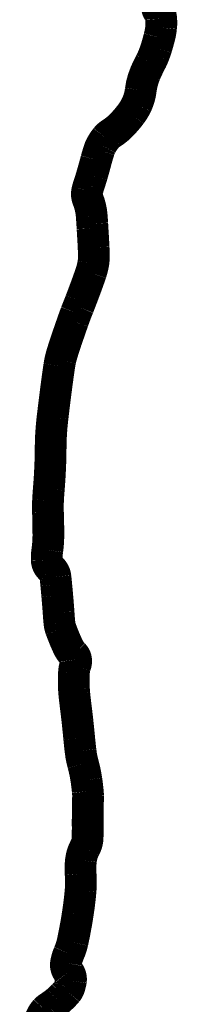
# Model space of a CAD drawing. Extents: x -603 to -141, y -298 to 300.
# Tile 230 of 233: x -183.06 to -181.19, y -201.66 to -189.95. Entities that reach past the tile are written whole.
import ezdxf

# ---------------------------------------------------------------- set-up
doc = ezdxf.new("R2010")
doc.units = 0
doc.header["$LTSCALE"] = 25
doc.header["$MEASUREMENT"] = 0
doc.layers.add('BELMONT-BORDER', color=5, linetype='CONTINUOUS')

msp = doc.modelspace()

# ---------------------------------------------------------------- linework, layer by layer
at = {"layer": 'BELMONT-BORDER', "color": 7, "const_width": 0.376}
msp.add_lwpolyline([(-182.87, -201.921, 0.060016), (-182.804, -201.807, -0.08562), (-182.754, -201.729, -0.066961), (-182.697, -201.683, 0.042669), (-182.606, -201.614, 0.016435), (-182.541, -201.552, 0.022735), (-182.497, -201.504, 0.087723), (-182.473, -201.461, 0.048764), (-182.452, -201.376, 0.212054), (-182.483, -201.269, -0.219963), (-182.51, -201.164, -0.060601), (-182.477, -201.052, 0.050495), (-182.433, -200.919, 0.014654), (-182.371, -200.584, 0.017513), (-182.337, -200.302, 0.040704), (-182.337, -200.105, -0.049596), (-182.333, -199.943, -0.095824), (-182.285, -199.792, 0.123104), (-182.254, -199.672, 0.003746), (-182.253, -199.559, -0.003374), (-182.253, -199.434, -0.002371), (-182.25, -199.253, 0.005253), (-182.249, -199.171, 0.025645), (-182.252, -199.123, 0.009099), (-182.268, -198.989, 0.032349), (-182.308, -198.799, -0.038866), (-182.338, -198.642, -0.005633), (-182.354, -198.491, 0.004278), (-182.374, -198.292, 0.003884), (-182.395, -198.114, -0.004622), (-182.412, -197.965, -0.022474), (-182.416, -197.899, -0.008176), (-182.416, -197.716, -0.086091), (-182.398, -197.622, 0.125731), (-182.391, -197.557, 0.162565), (-182.42, -197.497, -0.089351), (-182.488, -197.399, -0.020283), (-182.572, -197.194, -0.061517), (-182.588, -197.123, -0.009183), (-182.598, -196.998, 0.005713), (-182.614, -196.796, 0.002097), (-182.626, -196.665, 0.003018), (-182.635, -196.574, 0.196239), (-182.69, -196.473, -0.213414), (-182.738, -196.377, -0.045892), (-182.731, -196.253, 0.034221), (-182.719, -196.087, 0.009733), (-182.724, -195.799, -0.020769), (-182.723, -195.664, -0.00839), (-182.714, -195.53, 0.00644), (-182.702, -195.357, 0.013169), (-182.692, -195.03, -0.019115), (-182.682, -194.806, -0.008961), (-182.669, -194.676, -0.00333), (-182.626, -194.326, -0.004058), (-182.59, -194.064, -0.016391), (-182.578, -193.999, -0.019794), (-182.559, -193.925, -0.009075), (-182.508, -193.766, -0.003026), (-182.428, -193.534, -0.006949), (-182.392, -193.434, -0.002766), (-182.364, -193.364, 0.000844), (-182.337, -193.294, 0.005211), (-182.267, -193.108, 0.006616), (-182.215, -192.96, 0.037068), (-182.187, -192.849, 0.048072), (-182.18, -192.761, 0.007704), (-182.183, -192.657, 0.003539), (-182.196, -192.429, 0.000724), (-182.199, -192.375, 0.000448), (-182.205, -192.286, 0.078307), (-182.251, -192.084, -0.158146), (-182.258, -191.979, -0.01793), (-182.241, -191.921, 0.008544), (-182.203, -191.799, 0.006412), (-182.152, -191.615, -0.010214), (-182.118, -191.5, -0.055155), (-182.091, -191.438, -0.038278), (-182.037, -191.357, -0.084483), (-181.968, -191.296, 0.057731), (-181.864, -191.213, 0.034881), (-181.741, -191.071, 0.049899), (-181.673, -190.958, 0.081597), (-181.624, -190.784, -0.072183), (-181.571, -190.587, -0.01907), (-181.51, -190.458, 0.02749), (-181.469, -190.368, 0.017489), (-181.44, -190.285, 0.011891), (-181.405, -190.16, 0.037694), (-181.383, -190.042, 0.042798), (-181.382, -189.936, 0.147885), (-181.412, -189.855, -0.194316), (-181.43, -189.791, -0.002644), (-181.416, -189.665, 0.001533)], format="xyb", dxfattribs=at)

doc.saveas('drawing.dxf')
